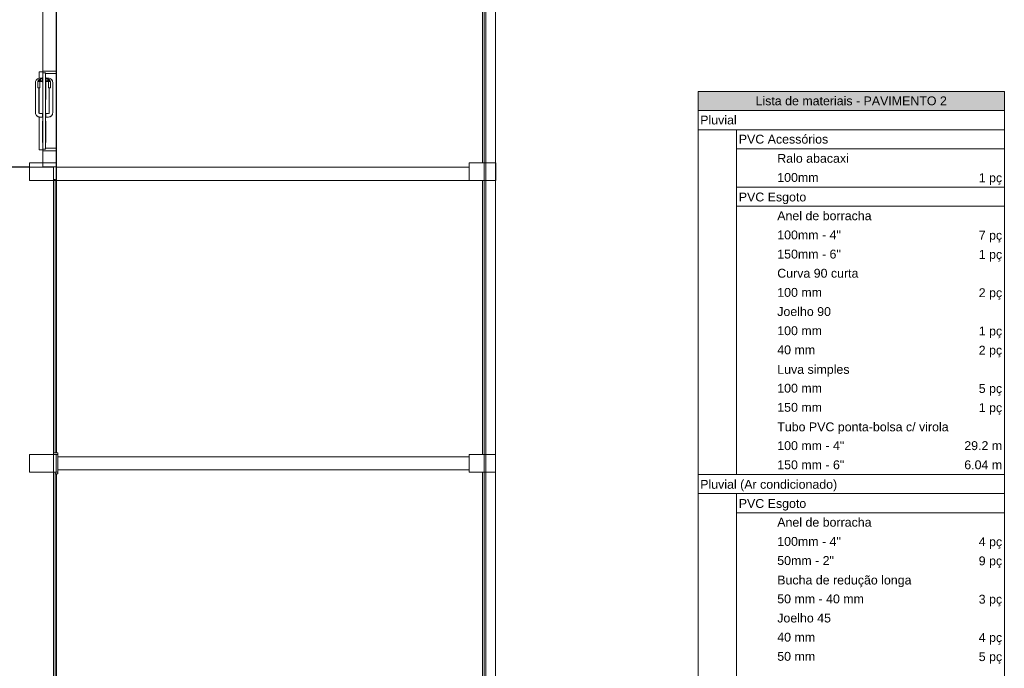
# Model space of a CAD drawing. Header units: millimetres. Extents: x -261 to 187, y -214 to 106.
# Tile 230 of 256: x -193 to -182, y -150 to -143. Entities that reach past the tile are written whole.
import ezdxf

# ---------------------------------------------------------------- set-up
doc = ezdxf.new("R2010")
doc.units = ezdxf.units.MM
doc.header["$LTSCALE"] = 0.005
doc.header["$MEASUREMENT"] = 0
doc.linetypes.add('NULL', pattern=[0])
for name, color, linetype, lineweight in [('DI-Hachuras Tabelas', 251, 'Continuous', 0), ('DI-Tabelas', 7, 'Continuous', 13), ('IFC-Laje-Contorno', 9, 'Continuous', 5), ('IFC-Parede padrão-Contorno', 9, 'Continuous', 5), ('IFC-Parede-Contorno', 9, 'Continuous', 5), ('IFC-Pilar-Contorno', 9, 'Continuous', 5), ('IFC-Porta-Contorno', 9, 'Continuous', 5), ('IFC-Viga-Contorno', 9, 'Continuous', 5)]:
    doc.layers.add(name, color=color, linetype=linetype, lineweight=lineweight)
doc.styles.add('Arial', font='arial.ttf')

msp = doc.modelspace()

# ---------------------------------------------------------------- hatches: boundary and pattern name
at = {"layer": 'DI-Hachuras Tabelas', "linetype": 'Continuous'}
msp.add_hatch(color=251, dxfattribs=at).paths.add_polyline_path([(-185.022, -143.6), (-181.566, -143.6), (-181.566, -143.816), (-185.022, -143.816)])

# ---------------------------------------------------------------- linework, layer by layer
at = {"layer": 'DI-Hachuras Tabelas'}
msp.add_lwpolyline([(-185.022, -143.6), (-181.566, -143.6), (-181.566, -143.816), (-185.022, -143.816), (-185.022, -143.6)], dxfattribs=at)
at = {"layer": 'DI-Tabelas'}
for p, q in [((-185.022, -143.816), (-185.022, -143.6)), ((-185.022, -143.6), (-181.566, -143.6)), ((-181.566, -143.6), (-181.566, -143.816)), ((-181.566, -143.816), (-185.022, -143.816)), ((-185.022, -144.032), (-185.022, -143.816)), ((-181.566, -143.816), (-181.566, -144.032)), ((-181.566, -144.032), (-185.022, -144.032)), ((-185.022, -144.248), (-185.022, -144.032)), ((-184.587, -144.032), (-184.587, -144.248)), ((-181.566, -144.032), (-181.566, -144.248)), ((-185.022, -144.464), (-185.022, -144.248)), ((-181.566, -144.248), (-184.587, -144.248)), ((-184.587, -144.248), (-184.587, -144.464)), ((-181.566, -144.248), (-181.566, -144.464)), ((-185.022, -144.68), (-185.022, -144.464)), ((-184.587, -144.464), (-184.587, -144.68)), ((-181.566, -144.464), (-181.566, -144.68)), ((-185.022, -144.896), (-185.022, -144.68)), ((-184.153, -144.68), (-184.587, -144.68)), ((-184.587, -144.68), (-184.587, -144.896)), ((-182.735, -144.68), (-184.153, -144.68)), ((-181.566, -144.68), (-182.735, -144.68)), ((-181.566, -144.68), (-181.566, -144.896)), ((-185.022, -145.112), (-185.022, -144.896)), ((-181.566, -144.896), (-184.587, -144.896)), ((-184.587, -144.896), (-184.587, -145.112)), ((-181.566, -144.896), (-181.566, -145.112)), ((-185.022, -145.328), (-185.022, -145.112)), ((-184.587, -145.112), (-184.587, -145.328)), ((-181.566, -145.112), (-181.566, -145.328)), ((-185.022, -145.544), (-185.022, -145.328)), ((-184.587, -145.328), (-184.587, -145.544)), ((-181.566, -145.328), (-181.566, -145.544)), ((-185.022, -145.76), (-185.022, -145.544)), ((-184.587, -145.544), (-184.587, -145.76)), ((-181.566, -145.544), (-181.566, -145.76)), ((-185.022, -145.976), (-185.022, -145.76)), ((-184.587, -145.76), (-184.587, -145.976)), ((-181.566, -145.76), (-181.566, -145.976)), ((-185.022, -146.192), (-185.022, -145.976)), ((-184.587, -145.976), (-184.587, -146.192)), ((-181.566, -145.976), (-181.566, -146.192)), ((-185.022, -146.408), (-185.022, -146.192)), ((-184.587, -146.192), (-184.587, -146.408)), ((-181.566, -146.192), (-181.566, -146.408)), ((-185.022, -146.624), (-185.022, -146.408)), ((-184.587, -146.408), (-184.587, -146.624)), ((-181.566, -146.408), (-181.566, -146.624)), ((-185.022, -146.84), (-185.022, -146.624)), ((-184.587, -146.624), (-184.587, -146.84)), ((-181.566, -146.624), (-181.566, -146.84)), ((-185.022, -147.056), (-185.022, -146.84)), ((-184.587, -146.84), (-184.587, -147.056)), ((-181.566, -146.84), (-181.566, -147.056)), ((-185.022, -147.272), (-185.022, -147.056)), ((-184.587, -147.056), (-184.587, -147.272)), ((-181.566, -147.056), (-181.566, -147.272)), ((-185.022, -147.488), (-185.022, -147.272)), ((-184.587, -147.272), (-184.587, -147.488)), ((-181.566, -147.272), (-181.566, -147.488)), ((-185.022, -147.704), (-185.022, -147.488)), ((-184.587, -147.488), (-184.587, -147.704)), ((-181.566, -147.488), (-181.566, -147.704)), ((-185.022, -147.92), (-185.022, -147.704)), ((-184.587, -147.704), (-184.587, -147.92)), ((-181.566, -147.704), (-181.566, -147.92)), ((-184.587, -147.92), (-185.022, -147.92)), ((-185.022, -148.136), (-185.022, -147.92)), ((-184.153, -147.92), (-184.587, -147.92)), ((-182.735, -147.92), (-184.153, -147.92)), ((-181.566, -147.92), (-182.735, -147.92)), ((-181.566, -147.92), (-181.566, -148.136)), ((-181.566, -148.136), (-185.022, -148.136)), ((-185.022, -148.352), (-185.022, -148.136)), ((-184.587, -148.136), (-184.587, -148.352)), ((-181.566, -148.136), (-181.566, -148.352)), ((-185.022, -148.568), (-185.022, -148.352)), ((-181.566, -148.352), (-184.587, -148.352)), ((-184.587, -148.352), (-184.587, -148.568)), ((-181.566, -148.352), (-181.566, -148.568)), ((-185.022, -148.784), (-185.022, -148.568)), ((-184.587, -148.568), (-184.587, -148.784)), ((-181.566, -148.568), (-181.566, -148.784)), ((-185.022, -149), (-185.022, -148.784)), ((-184.587, -148.784), (-184.587, -149)), ((-181.566, -148.784), (-181.566, -149)), ((-185.022, -149.216), (-185.022, -149)), ((-184.587, -149), (-184.587, -149.216)), ((-181.566, -149), (-181.566, -149.216)), ((-185.022, -149.432), (-185.022, -149.216)), ((-184.587, -149.216), (-184.587, -149.432)), ((-181.566, -149.216), (-181.566, -149.432)), ((-185.022, -149.648), (-185.022, -149.432)), ((-184.587, -149.432), (-184.587, -149.648)), ((-181.566, -149.432), (-181.566, -149.648)), ((-185.022, -149.864), (-185.022, -149.648)), ((-184.587, -149.648), (-184.587, -149.864)), ((-181.566, -149.648), (-181.566, -149.864)), ((-185.022, -150.08), (-185.022, -149.864)), ((-184.587, -149.864), (-184.587, -150.08)), ((-181.566, -149.864), (-181.566, -150.08)), ((-185.022, -150.296), (-185.022, -150.08)), ((-184.587, -150.08), (-184.587, -150.296)), ((-181.566, -150.08), (-181.566, -150.296))]:
    msp.add_line(p, q, dxfattribs=at)
at = {"layer": 'IFC-Laje-Contorno', "lineweight": 5}
for p, q in [((-192.414, -143.445), (-192.414, -143.087)), ((-192.454, -143.38), (-192.414, -143.38)), ((-192.454, -143.451), (-192.454, -143.38)), ((-192.414, -143.845), (-192.414, -143.495)), ((-192.454, -143.847), (-192.454, -143.56)), ((-192.454, -144.26), (-192.454, -143.888)), ((-192.454, -144.26), (-192.414, -144.26)), ((-194.785, -144.451), (-192.565, -144.451))]:
    msp.add_line(p, q, dxfattribs=at)
at = {"layer": 'IFC-Parede padrão-Contorno', "lineweight": 5}
for p, q in [((-187.305, -144.604), (-187.305, -141.572)), ((-187.435, -161.901), (-187.435, -142.328)), ((-187.415, -144.604), (-187.415, -142.328)), ((-192.293, -144.595), (-192.282, -144.595)), ((-192.293, -145.363), (-192.293, -144.604)), ((-192.282, -144.595), (-192.273, -144.595)), ((-192.273, -146.226), (-192.273, -144.595)), ((-187.415, -145.363), (-187.415, -144.604)), ((-187.305, -145.363), (-187.305, -144.604)), ((-187.415, -161.224), (-187.415, -145.363)), ((-187.305, -149.915), (-187.305, -145.363)), ((-192.273, -147.674), (-192.273, -146.226)), ((-192.293, -147.674), (-192.268, -147.674)), ((-192.268, -147.674), (-192.245, -147.674)), ((-192.268, -147.694), (-192.245, -147.694)), ((-192.265, -147.797), (-192.265, -147.694)), ((-192.245, -147.684), (-192.245, -147.674)), ((-192.245, -147.694), (-192.245, -147.684)), ((-192.245, -147.797), (-192.245, -147.694)), ((-192.265, -147.894), (-192.265, -147.797)), ((-192.245, -147.894), (-192.245, -147.797)), ((-192.273, -149.125), (-192.273, -147.894)), ((-192.273, -147.894), (-192.259, -147.894)), ((-192.273, -147.914), (-192.259, -147.914)), ((-192.265, -147.894), (-192.254, -147.894)), ((-192.259, -147.894), (-192.245, -147.894)), ((-192.259, -147.914), (-192.245, -147.914)), ((-192.245, -147.905), (-192.245, -147.894)), ((-192.245, -147.914), (-192.245, -147.905)), ((-192.293, -149.125), (-192.293, -148.397)), ((-192.273, -150.304), (-192.273, -149.125)), ((-187.305, -150.673), (-187.305, -149.915))]:
    msp.add_line(p, q, dxfattribs=at)
at = {"layer": 'IFC-Parede-Contorno', "lineweight": 5}
for p, q in [((-192.414, -143.23), (-192.414, -141.285)), ((-192.264, -143.23), (-192.264, -141.285)), ((-192.414, -143.37), (-192.414, -143.23)), ((-192.264, -143.37), (-192.264, -143.23)), ((-192.404, -143.37), (-192.264, -143.37)), ((-192.264, -144.27), (-192.264, -143.37)), ((-192.414, -144.356), (-192.414, -144.27)), ((-192.404, -144.27), (-192.264, -144.27)), ((-192.264, -144.356), (-192.264, -144.27)), ((-192.414, -144.451), (-192.414, -144.356)), ((-192.264, -144.451), (-192.264, -144.356)), ((-192.805, -144.453), (-192.492, -144.453)), ((-192.492, -144.453), (-192.473, -144.453)), ((-192.473, -144.453), (-192.293, -144.453)), ((-192.414, -144.451), (-192.337, -144.451)), ((-192.337, -144.451), (-192.264, -144.451)), ((-192.293, -144.604), (-192.293, -144.453)), ((-192.293, -147.836), (-192.293, -145.363)), ((-192.293, -147.881), (-192.293, -147.836)), ((-192.293, -148.397), (-192.293, -147.881)), ((-192.293, -155.014), (-192.293, -148.412))]:
    msp.add_line(p, q, dxfattribs=at)
at = {"layer": 'IFC-Pilar-Contorno', "lineweight": 5}
for p, q in [((-192.565, -144.439), (-192.565, -144.406)), ((-192.565, -144.406), (-192.475, -144.406)), ((-192.475, -144.406), (-192.315, -144.406)), ((-192.315, -144.406), (-192.265, -144.406)), ((-192.265, -144.466), (-192.265, -144.406)), ((-187.604, -144.44), (-187.604, -144.406)), ((-187.604, -144.406), (-187.516, -144.406)), ((-187.516, -144.406), (-187.355, -144.406)), ((-187.355, -144.406), (-187.304, -144.406)), ((-187.304, -144.465), (-187.304, -144.406)), ((-192.565, -144.546), (-192.565, -144.439)), ((-192.265, -144.573), (-192.265, -144.466)), ((-187.604, -144.547), (-187.604, -144.44)), ((-187.304, -144.572), (-187.304, -144.465)), ((-192.565, -144.606), (-192.565, -144.546)), ((-192.565, -144.606), (-192.515, -144.606)), ((-192.515, -144.606), (-192.425, -144.606)), ((-192.425, -144.606), (-192.265, -144.606)), ((-192.265, -144.606), (-192.265, -144.573)), ((-187.604, -144.606), (-187.604, -144.547)), ((-187.604, -144.606), (-187.553, -144.606)), ((-187.553, -144.606), (-187.464, -144.606)), ((-187.464, -144.606), (-187.304, -144.606)), ((-187.304, -144.606), (-187.304, -144.572)), ((-192.564, -147.728), (-192.564, -147.694)), ((-192.564, -147.694), (-192.475, -147.694)), ((-192.564, -147.835), (-192.564, -147.728)), ((-192.475, -147.694), (-192.314, -147.694)), ((-192.314, -147.694), (-192.265, -147.694)), ((-187.605, -147.729), (-187.605, -147.695)), ((-187.605, -147.695), (-187.516, -147.695)), ((-187.605, -147.836), (-187.605, -147.729)), ((-187.516, -147.695), (-187.355, -147.695)), ((-187.355, -147.695), (-187.305, -147.695)), ((-187.305, -147.754), (-187.305, -147.695)), ((-192.564, -147.894), (-192.564, -147.835)), ((-192.265, -147.861), (-192.265, -147.754)), ((-187.605, -147.895), (-187.605, -147.836)), ((-187.305, -147.861), (-187.305, -147.754)), ((-192.564, -147.894), (-192.515, -147.894)), ((-192.515, -147.894), (-192.425, -147.894)), ((-192.425, -147.894), (-192.265, -147.894)), ((-187.605, -147.895), (-187.554, -147.895)), ((-187.554, -147.895), (-187.465, -147.895)), ((-187.465, -147.895), (-187.305, -147.895)), ((-187.305, -147.895), (-187.305, -147.861))]:
    msp.add_line(p, q, dxfattribs=at)
at = {"layer": 'IFC-Porta-Contorno', "lineweight": 5}
for p, q in [((-192.414, -143.37), (-192.275, -143.37)), ((-192.414, -143.388), (-192.414, -143.37)), ((-192.414, -143.39), (-192.414, -143.388)), ((-192.414, -143.39), (-192.413, -143.39)), ((-192.414, -143.44), (-192.414, -143.39)), ((-192.413, -143.39), (-192.384, -143.39)), ((-192.384, -143.44), (-192.384, -143.39)), ((-192.384, -143.4), (-192.378, -143.4)), ((-192.378, -143.4), (-192.264, -143.4)), ((-192.264, -143.398), (-192.264, -143.37)), ((-192.264, -143.4), (-192.264, -143.398)), ((-192.497, -143.5), (-192.496, -143.49)), ((-192.497, -143.5), (-192.496, -143.491)), ((-192.497, -143.656), (-192.497, -143.5)), ((-192.496, -143.49), (-192.494, -143.48)), ((-192.496, -143.491), (-192.496, -143.49)), ((-192.494, -143.48), (-192.488, -143.472)), ((-192.489, -143.474), (-192.488, -143.471)), ((-192.488, -143.471), (-192.483, -143.464)), ((-192.488, -143.472), (-192.486, -143.468)), ((-192.486, -143.468), (-192.483, -143.464)), ((-192.483, -143.464), (-192.478, -143.461)), ((-192.478, -143.461), (-192.472, -143.457)), ((-192.475, -143.459), (-192.467, -143.453)), ((-192.469, -143.487), (-192.468, -143.485)), ((-192.469, -143.49), (-192.469, -143.487)), ((-192.469, -143.56), (-192.469, -143.49)), ((-192.468, -143.485), (-192.467, -143.481)), ((-192.468, -143.485), (-192.464, -143.49)), ((-192.468, -143.49), (-192.467, -143.49)), ((-192.467, -143.453), (-192.457, -143.451)), ((-192.467, -143.481), (-192.465, -143.475)), ((-192.467, -143.481), (-192.464, -143.49)), ((-192.467, -143.481), (-192.459, -143.49)), ((-192.467, -143.49), (-192.464, -143.49)), ((-192.465, -143.475), (-192.463, -143.472)), ((-192.464, -143.49), (-192.462, -143.49)), ((-192.463, -143.472), (-192.46, -143.469)), ((-192.463, -143.481), (-192.46, -143.474)), ((-192.463, -143.481), (-192.454, -143.48)), ((-192.463, -143.481), (-192.451, -143.49)), ((-192.463, -143.481), (-192.459, -143.49)), ((-192.462, -143.49), (-192.459, -143.49)), ((-192.46, -143.469), (-192.457, -143.466)), ((-192.46, -143.474), (-192.456, -143.472)), ((-192.457, -143.452), (-192.447, -143.45)), ((-192.457, -143.451), (-192.456, -143.451)), ((-192.457, -143.452), (-192.456, -143.451)), ((-192.457, -143.466), (-192.454, -143.464)), ((-192.457, -143.466), (-192.456, -143.472)), ((-192.457, -143.466), (-192.45, -143.472)), ((-192.456, -143.451), (-192.447, -143.45)), ((-192.456, -143.472), (-192.45, -143.472)), ((-192.456, -143.472), (-192.449, -143.479)), ((-192.454, -143.464), (-192.448, -143.462)), ((-192.454, -143.464), (-192.448, -143.466)), ((-192.454, -143.48), (-192.449, -143.479)), ((-192.454, -143.48), (-192.451, -143.49)), ((-192.454, -143.48), (-192.449, -143.49)), ((-192.454, -143.48), (-192.447, -143.483)), ((-192.454, -143.49), (-192.452, -143.49)), ((-192.452, -143.49), (-192.451, -143.49)), ((-192.45, -143.472), (-192.448, -143.466)), ((-192.449, -143.479), (-192.444, -143.478)), ((-192.449, -143.49), (-192.448, -143.486)), ((-192.449, -143.49), (-192.447, -143.49)), ((-192.449, -143.56), (-192.449, -143.49)), ((-192.448, -143.462), (-192.444, -143.461)), ((-192.448, -143.462), (-192.439, -143.47)), ((-192.448, -143.462), (-192.439, -143.465)), ((-192.448, -143.466), (-192.439, -143.477)), ((-192.448, -143.466), (-192.439, -143.47)), ((-192.448, -143.486), (-192.447, -143.483)), ((-192.447, -143.45), (-192.419, -143.45)), ((-192.447, -143.483), (-192.443, -143.481)), ((-192.447, -143.49), (-192.419, -143.49)), ((-192.444, -143.461), (-192.442, -143.46)), ((-192.444, -143.461), (-192.439, -143.465)), ((-192.444, -143.478), (-192.439, -143.477)), ((-192.444, -143.478), (-192.439, -143.48)), ((-192.443, -143.481), (-192.439, -143.48)), ((-192.442, -143.46), (-192.439, -143.46)), ((-192.439, -143.46), (-192.419, -143.46)), ((-192.439, -143.463), (-192.439, -143.461)), ((-192.439, -143.465), (-192.439, -143.463)), ((-192.439, -143.467), (-192.439, -143.465)), ((-192.439, -143.47), (-192.439, -143.467)), ((-192.439, -143.477), (-192.439, -143.475)), ((-192.439, -143.48), (-192.419, -143.48)), ((-192.419, -143.445), (-192.414, -143.445)), ((-192.419, -143.445), (-192.419, -143.445)), ((-192.419, -143.448), (-192.419, -143.445)), ((-192.419, -143.452), (-192.419, -143.448)), ((-192.419, -143.457), (-192.419, -143.452)), ((-192.419, -143.463), (-192.419, -143.457)), ((-192.419, -143.47), (-192.419, -143.463)), ((-192.419, -143.476), (-192.419, -143.47)), ((-192.419, -143.482), (-192.419, -143.476)), ((-192.419, -143.487), (-192.419, -143.482)), ((-192.419, -143.491), (-192.419, -143.487)), ((-192.419, -143.494), (-192.419, -143.491)), ((-192.419, -143.495), (-192.419, -143.494)), ((-192.419, -143.495), (-192.414, -143.495)), ((-192.414, -143.534), (-192.414, -143.44)), ((-192.384, -143.534), (-192.384, -143.44)), ((-192.384, -143.445), (-192.379, -143.445)), ((-192.384, -143.495), (-192.379, -143.495)), ((-192.384, -143.5), (-192.381, -143.5)), ((-192.384, -143.65), (-192.384, -143.5)), ((-192.384, -143.5), (-192.384, -143.5)), ((-192.381, -143.65), (-192.381, -143.5)), ((-192.379, -143.445), (-192.379, -143.445)), ((-192.379, -143.448), (-192.379, -143.445)), ((-192.379, -143.452), (-192.379, -143.448)), ((-192.379, -143.45), (-192.351, -143.45)), ((-192.379, -143.457), (-192.379, -143.452)), ((-192.379, -143.463), (-192.379, -143.457)), ((-192.379, -143.46), (-192.359, -143.46)), ((-192.379, -143.47), (-192.379, -143.463)), ((-192.379, -143.465), (-192.379, -143.463)), ((-192.379, -143.476), (-192.379, -143.47)), ((-192.379, -143.477), (-192.379, -143.475)), ((-192.379, -143.482), (-192.379, -143.476)), ((-192.379, -143.48), (-192.359, -143.48)), ((-192.379, -143.487), (-192.379, -143.482)), ((-192.379, -143.491), (-192.379, -143.487)), ((-192.379, -143.49), (-192.351, -143.49)), ((-192.379, -143.494), (-192.379, -143.491)), ((-192.379, -143.495), (-192.379, -143.494)), ((-192.359, -143.46), (-192.357, -143.46)), ((-192.359, -143.465), (-192.355, -143.461)), ((-192.359, -143.463), (-192.359, -143.461)), ((-192.359, -143.47), (-192.351, -143.462)), ((-192.359, -143.465), (-192.351, -143.462)), ((-192.359, -143.465), (-192.359, -143.463)), ((-192.359, -143.467), (-192.359, -143.465)), ((-192.359, -143.477), (-192.351, -143.466)), ((-192.359, -143.47), (-192.351, -143.466)), ((-192.359, -143.47), (-192.359, -143.467)), ((-192.359, -143.477), (-192.359, -143.475)), ((-192.359, -143.477), (-192.355, -143.478)), ((-192.359, -143.48), (-192.355, -143.478)), ((-192.359, -143.48), (-192.356, -143.481)), ((-192.357, -143.46), (-192.355, -143.461)), ((-192.356, -143.481), (-192.352, -143.483)), ((-192.355, -143.461), (-192.351, -143.462)), ((-192.355, -143.478), (-192.35, -143.479)), ((-192.352, -143.483), (-192.345, -143.48)), ((-192.352, -143.483), (-192.351, -143.486)), ((-192.351, -143.45), (-192.343, -143.451)), ((-192.351, -143.45), (-192.342, -143.452)), ((-192.351, -143.462), (-192.344, -143.464)), ((-192.351, -143.466), (-192.344, -143.464)), ((-192.351, -143.466), (-192.349, -143.472)), ((-192.351, -143.486), (-192.349, -143.49)), ((-192.351, -143.49), (-192.349, -143.49)), ((-192.35, -143.479), (-192.342, -143.472)), ((-192.35, -143.479), (-192.345, -143.48)), ((-192.349, -143.472), (-192.342, -143.466)), ((-192.349, -143.472), (-192.342, -143.472)), ((-192.349, -143.49), (-192.345, -143.48)), ((-192.349, -143.56), (-192.349, -143.49)), ((-192.348, -143.49), (-192.345, -143.48)), ((-192.348, -143.49), (-192.336, -143.481)), ((-192.348, -143.49), (-192.347, -143.49)), ((-192.347, -143.49), (-192.344, -143.49)), ((-192.345, -143.48), (-192.336, -143.481)), ((-192.344, -143.464), (-192.342, -143.466)), ((-192.343, -143.451), (-192.342, -143.451)), ((-192.343, -143.451), (-192.342, -143.452)), ((-192.342, -143.451), (-192.332, -143.453)), ((-192.342, -143.472), (-192.342, -143.466)), ((-192.342, -143.466), (-192.339, -143.469)), ((-192.342, -143.472), (-192.339, -143.474)), ((-192.339, -143.469), (-192.333, -143.475)), ((-192.339, -143.474), (-192.336, -143.481)), ((-192.339, -143.49), (-192.336, -143.481)), ((-192.339, -143.49), (-192.332, -143.481)), ((-192.339, -143.49), (-192.337, -143.49)), ((-192.337, -143.49), (-192.334, -143.49)), ((-192.334, -143.49), (-192.332, -143.481)), ((-192.334, -143.49), (-192.331, -143.485)), ((-192.334, -143.49), (-192.332, -143.49)), ((-192.333, -143.475), (-192.332, -143.481)), ((-192.332, -143.453), (-192.324, -143.459)), ((-192.332, -143.481), (-192.331, -143.485)), ((-192.332, -143.49), (-192.331, -143.49)), ((-192.331, -143.485), (-192.33, -143.487)), ((-192.33, -143.487), (-192.329, -143.49)), ((-192.329, -143.56), (-192.329, -143.49)), ((-192.327, -143.457), (-192.321, -143.461)), ((-192.321, -143.461), (-192.316, -143.464)), ((-192.316, -143.464), (-192.313, -143.468)), ((-192.316, -143.464), (-192.311, -143.471)), ((-192.313, -143.468), (-192.311, -143.472)), ((-192.311, -143.471), (-192.31, -143.474)), ((-192.311, -143.472), (-192.305, -143.48)), ((-192.305, -143.48), (-192.303, -143.49)), ((-192.303, -143.49), (-192.303, -143.491)), ((-192.303, -143.49), (-192.301, -143.5)), ((-192.303, -143.491), (-192.302, -143.5)), ((-192.301, -143.656), (-192.301, -143.5)), ((-192.469, -143.56), (-192.468, -143.56)), ((-192.469, -143.56), (-192.469, -143.56)), ((-192.468, -143.56), (-192.467, -143.56)), ((-192.467, -143.56), (-192.464, -143.56)), ((-192.464, -143.56), (-192.462, -143.56)), ((-192.462, -143.56), (-192.459, -143.56)), ((-192.459, -143.56), (-192.457, -143.56)), ((-192.457, -143.656), (-192.457, -143.56)), ((-192.457, -143.56), (-192.454, -143.56)), ((-192.454, -143.56), (-192.452, -143.56)), ((-192.452, -143.56), (-192.451, -143.56)), ((-192.451, -143.56), (-192.45, -143.56)), ((-192.45, -143.56), (-192.449, -143.56)), ((-192.414, -144.176), (-192.414, -143.534)), ((-192.384, -144.176), (-192.384, -143.534)), ((-192.349, -143.56), (-192.348, -143.56)), ((-192.349, -143.56), (-192.349, -143.56)), ((-192.348, -143.56), (-192.347, -143.56)), ((-192.347, -143.56), (-192.344, -143.56)), ((-192.344, -143.56), (-192.342, -143.56)), ((-192.342, -143.56), (-192.339, -143.56)), ((-192.341, -143.656), (-192.341, -143.56)), ((-192.339, -143.56), (-192.337, -143.56)), ((-192.337, -143.56), (-192.334, -143.56)), ((-192.334, -143.56), (-192.332, -143.56)), ((-192.332, -143.56), (-192.331, -143.56)), ((-192.331, -143.56), (-192.33, -143.56)), ((-192.33, -143.56), (-192.329, -143.56)), ((-192.497, -143.683), (-192.497, -143.656)), ((-192.497, -143.84), (-192.497, -143.683)), ((-192.457, -143.683), (-192.457, -143.656)), ((-192.457, -143.84), (-192.457, -143.683)), ((-192.384, -143.69), (-192.382, -143.69)), ((-192.382, -143.69), (-192.381, -143.69)), ((-192.381, -143.69), (-192.381, -143.65)), ((-192.341, -143.683), (-192.341, -143.656)), ((-192.341, -143.84), (-192.341, -143.683)), ((-192.301, -143.683), (-192.301, -143.656)), ((-192.301, -143.84), (-192.301, -143.683)), ((-192.497, -143.84), (-192.496, -143.848)), ((-192.497, -143.84), (-192.496, -143.849)), ((-192.496, -143.848), (-192.496, -143.849)), ((-192.496, -143.848), (-192.496, -143.849)), ((-192.496, -143.849), (-192.494, -143.859)), ((-192.457, -143.84), (-192.455, -143.847)), ((-192.457, -143.844), (-192.453, -143.849)), ((-192.455, -143.847), (-192.447, -143.85)), ((-192.447, -143.85), (-192.417, -143.85)), ((-192.417, -143.845), (-192.414, -143.845)), ((-192.417, -143.848), (-192.417, -143.845)), ((-192.417, -143.845), (-192.417, -143.845)), ((-192.417, -143.852), (-192.417, -143.848)), ((-192.417, -143.857), (-192.417, -143.852)), ((-192.384, -143.845), (-192.381, -143.845)), ((-192.381, -143.845), (-192.381, -143.845)), ((-192.381, -143.848), (-192.381, -143.845)), ((-192.381, -143.852), (-192.381, -143.848)), ((-192.381, -143.852), (-192.381, -143.85)), ((-192.381, -143.85), (-192.351, -143.85)), ((-192.381, -143.857), (-192.381, -143.852)), ((-192.351, -143.85), (-192.344, -143.847)), ((-192.346, -143.849), (-192.342, -143.844)), ((-192.344, -143.847), (-192.341, -143.84)), ((-192.305, -143.859), (-192.303, -143.849)), ((-192.303, -143.849), (-192.301, -143.84)), ((-192.303, -143.848), (-192.302, -143.84)), ((-192.303, -143.849), (-192.303, -143.848)), ((-192.303, -143.849), (-192.303, -143.848)), ((-192.494, -143.859), (-192.488, -143.867)), ((-192.49, -143.864), (-192.486, -143.87)), ((-192.486, -143.87), (-192.483, -143.875)), ((-192.483, -143.875), (-192.479, -143.878)), ((-192.483, -143.875), (-192.476, -143.88)), ((-192.479, -143.878), (-192.475, -143.88)), ((-192.476, -143.88), (-192.473, -143.881)), ((-192.475, -143.88), (-192.467, -143.886)), ((-192.467, -143.886), (-192.457, -143.888)), ((-192.457, -143.888), (-192.456, -143.888)), ((-192.457, -143.888), (-192.447, -143.89)), ((-192.456, -143.888), (-192.447, -143.889)), ((-192.447, -143.89), (-192.417, -143.89)), ((-192.417, -143.863), (-192.417, -143.857)), ((-192.417, -143.87), (-192.417, -143.863)), ((-192.417, -143.876), (-192.417, -143.87)), ((-192.417, -143.882), (-192.417, -143.876)), ((-192.417, -143.887), (-192.417, -143.882)), ((-192.417, -143.891), (-192.417, -143.887)), ((-192.417, -143.894), (-192.417, -143.891)), ((-192.417, -143.895), (-192.417, -143.894)), ((-192.417, -143.895), (-192.414, -143.895)), ((-192.417, -143.935), (-192.414, -143.935)), ((-192.417, -144.175), (-192.417, -143.935)), ((-192.384, -143.895), (-192.381, -143.895)), ((-192.384, -143.935), (-192.381, -143.935)), ((-192.381, -143.86), (-192.381, -143.855)), ((-192.381, -143.863), (-192.381, -143.857)), ((-192.381, -143.864), (-192.381, -143.86)), ((-192.381, -143.87), (-192.381, -143.863)), ((-192.381, -143.876), (-192.381, -143.87)), ((-192.381, -143.88), (-192.381, -143.875)), ((-192.381, -143.882), (-192.381, -143.876)), ((-192.381, -143.884), (-192.381, -143.88)), ((-192.381, -143.887), (-192.381, -143.882)), ((-192.381, -143.891), (-192.381, -143.887)), ((-192.381, -143.889), (-192.381, -143.887)), ((-192.381, -143.89), (-192.351, -143.89)), ((-192.381, -143.894), (-192.381, -143.891)), ((-192.381, -143.895), (-192.381, -143.894)), ((-192.381, -144.175), (-192.381, -143.935)), ((-192.351, -143.889), (-192.343, -143.888)), ((-192.351, -143.89), (-192.342, -143.888)), ((-192.343, -143.888), (-192.342, -143.888)), ((-192.342, -143.888), (-192.332, -143.886)), ((-192.332, -143.886), (-192.324, -143.88)), ((-192.326, -143.881), (-192.323, -143.88)), ((-192.324, -143.88), (-192.32, -143.878)), ((-192.323, -143.88), (-192.316, -143.875)), ((-192.32, -143.878), (-192.316, -143.875)), ((-192.316, -143.875), (-192.313, -143.87)), ((-192.313, -143.87), (-192.309, -143.864)), ((-192.311, -143.867), (-192.305, -143.859)), ((-192.417, -144.175), (-192.414, -144.175)), ((-192.414, -144.224), (-192.414, -144.176)), ((-192.384, -144.175), (-192.381, -144.175)), ((-192.384, -144.224), (-192.384, -144.176)), ((-192.414, -144.241), (-192.414, -144.224)), ((-192.414, -144.25), (-192.414, -144.241)), ((-192.414, -144.25), (-192.386, -144.25)), ((-192.414, -144.251), (-192.414, -144.25)), ((-192.414, -144.27), (-192.414, -144.251)), ((-192.414, -144.27), (-192.404, -144.27)), ((-192.386, -144.25), (-192.384, -144.25)), ((-192.384, -144.241), (-192.384, -144.224)), ((-192.384, -144.24), (-192.271, -144.24)), ((-192.384, -144.25), (-192.384, -144.24)), ((-192.271, -144.24), (-192.264, -144.24)), ((-192.264, -144.241), (-192.264, -144.24)), ((-192.264, -144.27), (-192.264, -144.241))]:
    msp.add_line(p, q, dxfattribs=at)
at = {"layer": 'IFC-Viga-Contorno', "lineweight": 5}
for p, q in [((-192.26, -144.455), (-192.26, -141.36)), ((-187.455, -144.406), (-187.455, -141.368)), ((-187.305, -144.406), (-187.305, -141.368)), ((-192.265, -144.604), (-192.265, -144.451)), ((-192.26, -144.605), (-192.26, -144.455)), ((-192.26, -144.455), (-187.604, -144.455)), ((-192.26, -147.674), (-192.26, -144.605)), ((-192.26, -144.605), (-187.604, -144.605)), ((-187.455, -147.695), (-187.455, -144.606)), ((-187.305, -147.695), (-187.305, -144.606)), ((-192.245, -147.719), (-187.605, -147.719)), ((-192.26, -150.304), (-192.26, -147.914)), ((-192.245, -147.869), (-187.605, -147.869)), ((-187.455, -150.304), (-187.455, -147.895)), ((-187.305, -151.394), (-187.305, -147.895))]:
    msp.add_line(p, q, dxfattribs=at)

# ---------------------------------------------------------------- texts
at = {"layer": 'DI-Tabelas', "linetype": 'NULL', "char_height": 0.1, "line_spacing_factor": 0.6, "style": 'Arial'}
for s, insert, width, attachment_point in [('Lista de materiais - PAVIMENTO 2', (-183.294, -143.758), 4.31631, 8), ('Pluvial', (-184.997, -143.974), 0.82302, 7), ('PVC Acessórios', (-184.562, -144.19), 2.0189, 7), ('Ralo abacaxi', (-184.128, -144.406), 1.61509, 7), ('100mm', (-184.128, -144.622), 0.93155, 7), ('1 pç', (-181.591, -144.655), 0.52805, 9), ('PVC Esgoto', (-184.562, -144.871), 1.5221, 7), ('Anel de borracha', (-184.128, -145.054), 2.12744, 7), ('100mm - 4"', (-184.128, -145.27), 1.4343, 7), ('7 pç', (-181.591, -145.303), 0.52805, 9), ('150mm - 6"', (-184.128, -145.486), 1.4343, 7), ('1 pç', (-181.591, -145.519), 0.52805, 9), ('Curva 90 curta', (-184.128, -145.702), 1.83216, 7), ('100 mm', (-184.128, -145.918), 1.00915, 7), ('2 pç', (-181.591, -145.951), 0.52805, 9), ('Joelho 90', (-184.128, -146.134), 1.21143, 7), ('100 mm', (-184.128, -146.35), 1.00915, 7), ('1 pç', (-181.591, -146.383), 0.52805, 9), ('40 mm', (-184.128, -146.566), 0.85381, 7), ('2 pç', (-181.591, -146.599), 0.52805, 9), ('Luva simples', (-184.128, -146.815), 1.63049, 7), ('100 mm', (-184.128, -146.998), 1.00915, 7), ('5 pç', (-181.591, -147.031), 0.52805, 9), ('150 mm', (-184.128, -147.214), 1.00915, 7), ('1 pç', (-181.591, -147.247), 0.52805, 9), ('Tubo PVC ponta-bolsa c/ virola', (-184.128, -147.463), 3.86646, 7), ('100 mm - 4"', (-184.128, -147.646), 1.51189, 7), ('29.2 m', (-181.591, -147.646), 0.85396, 9), ('150 mm - 6"', (-184.128, -147.862), 1.51189, 7), ('6.04 m', (-181.591, -147.862), 0.85396, 9), ('Pluvial (Ar condicionado)', (-184.997, -148.111), 3.08994, 7), ('PVC Esgoto', (-184.562, -148.327), 1.5221, 7), ('Anel de borracha', (-184.128, -148.51), 2.12744, 7), ('100mm - 4"', (-184.128, -148.726), 1.4343, 7), ('4 pç', (-181.591, -148.759), 0.52805, 9), ('50mm - 2"', (-184.128, -148.942), 1.27896, 7), ('9 pç', (-181.591, -148.975), 0.52805, 9), ('Bucha de redução longa', (-184.128, -149.191), 3.02851, 7), ('50 mm - 40 mm', (-184.128, -149.374), 1.95579, 7), ('3 pç', (-181.591, -149.407), 0.52805, 9), ('Joelho 45', (-184.128, -149.59), 1.21143, 7), ('40 mm', (-184.128, -149.806), 0.85381, 7), ('4 pç', (-181.591, -149.839), 0.52805, 9), ('50 mm', (-184.128, -150.022), 0.85381, 7), ('5 pç', (-181.591, -150.055), 0.52805, 9)]:
    msp.add_mtext(s, dxfattribs=dict(at, insert=insert, width=width, attachment_point=attachment_point))

doc.saveas('drawing.dxf')
